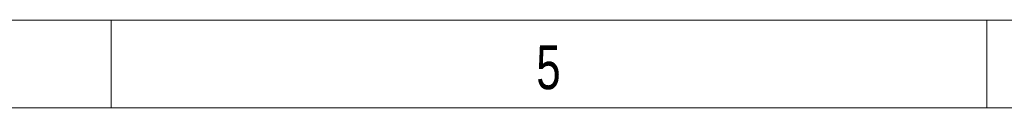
# Model space of a CAD drawing. Header units: millimetres. Extents: x 15 to 592, y 5 to 415.
# Tile 2 of 13: x 347 to 403, y 5 to 10. Entities that reach past the tile are written whole.
import ezdxf

# ---------------------------------------------------------------- set-up
doc = ezdxf.new("R2010")
doc.units = ezdxf.units.MM
doc.styles.add('SLDTEXTSTYLE0', font='TXT', dxfattribs={"width": 0.75})

msp = doc.modelspace()

# ---------------------------------------------------------------- linework, layer by layer
at = {"color": 7, "linetype": 'Continuous', "lineweight": 18}
for p, q in [((584, 10), (20, 10)), ((352, 10), (352, 5)), ((402, 10), (402, 5)), ((589, 5), (15, 5))]:
    msp.add_line(p, q, dxfattribs=at)

# ---------------------------------------------------------------- texts
at = {"color": 7, "linetype": 'Continuous', "lineweight": 0, "insert": (376.97483, 8.56267), "char_height": 2.5, "attachment_point": 2, "style": 'SLDTEXTSTYLE0'}
msp.add_mtext('5', dxfattribs=at)

doc.saveas('drawing.dxf')
